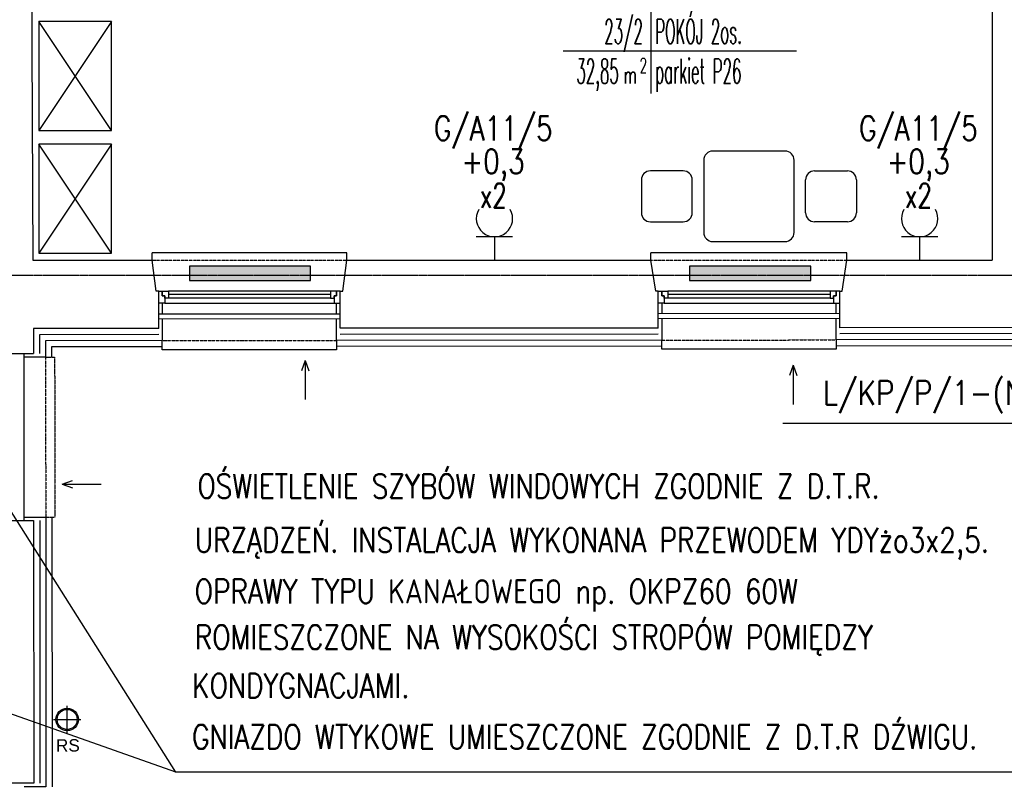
# Model space of a CAD drawing. Header units: inches. Extents: x -145354 to -97635, y 38777 to 78670.
# Tile 148 of 231: x -141613 to -140799, y 60174 to 60805. Entities that reach past the tile are written whole.
import ezdxf
from ezdxf.enums import TextEntityAlignment as Align

# ---------------------------------------------------------------- set-up
doc = ezdxf.new("R2010")
doc.units = ezdxf.units.IN
doc.header["$MEASUREMENT"] = 0
for name, pattern in [('CENTER', [2, 1.25, -0.25, 0.25, -0.25]), ('DASHDOT', [1, 0.5, -0.25, 0, -0.25]), ('DASHED', [0.75, 0.5, -0.25]), ('DASHED2', [0.375, 0.25, -0.125])]:
    doc.linetypes.add(name, pattern=pattern)
doc.layers.get('0').update_dxf_attribs({"color": 101})
for name, color, linetype in [('E-OPIS_POM', 6, 'Continuous'), ('E35', 6, 'Continuous'), ('E50', 3, 'Continuous'), ('E_kp_opis', 6, 'Continuous'), ('Ele-balustrada', 64, 'Continuous'), ('Ins-went-opis', 141, 'Continuous'), ('Ins-wod', 152, 'Continuous'), ('Ins-wod-opis', 155, 'Continuous'), ('Okn---okna', 5, 'Continuous'), ('Os-osie glowne', 8, 'CENTER'), ('Sc-cegla pelna', 32, 'Continuous'), ('Sc-izolacja term-obrys', 132, 'Continuous'), ('Sc-izolacja term-styropian', 151, 'STYROPIAN-KA'), ('Sc-nadproza kon', 5, 'DASHED2'), ('W-idok', 9, 'Continuous'), ('Wym-zew', 9, 'Continuous'), ('Wyp-grzejniki', 56, 'Continuous'), ('Wyp-meble', 155, 'Continuous')]:
    doc.layers.add(name, color=color, linetype=linetype)
doc.layers.get('Wym-zew').off()
doc.styles.add('KA wymiar', font='romans.shx', dxfattribs={"width": 0.6})
doc.styles.add('ROMANS', font='romans', dxfattribs={"width": 0.85})
doc.styles.add('TYTUL2', font='ARIAL.TTF')
doc.linetypes.add('BATTING', pattern='A,0.0001,-0.1,[134,ltypeshp.shx,S=0.1,R=0,X=-0.1,Y=0],-0.2,[134,ltypeshp.shx,S=0.1,R=180,X=0.1,Y=0],-0.1', length=0.4001)
doc.linetypes.add('STYROPIAN-KA', pattern='A,0.0001,-0.1,[135,ltypeshp.shx,S=0.1,R=0,X=-0.1,Y=0],0,[135,ltypeshp.shx,S=0.1,R=180,X=0.1,Y=0],-0.1', length=0.2001)

# ---------------------------------------------------------------- blocks, each defined once
blk = doc.blocks.new('pow')
for p, q in [((0, 0.523), (0, -0.523)), ((-1.075, 0), (1.78, 0))]:
    blk.add_line(p, q)
at = {"style": 'KA wymiar', "width": 0.6}
for s, height, p in [('2', 0.18, (-0.139, -0.27)), ('m', 0.21, (-0.333, -0.401))]:
    blk.add_text(s, height=height, dxfattribs=at).set_placement(p)
at = {"style": 'KA wymiar'}
for tag, width, p in [('01', 0.7, (-0.131, 0.084)), ('000.00', 0.6, (-0.364, -0.401))]:
    blk.add_attdef(tag, text='', height=0.3, dxfattribs=dict(at, width=width)).set_placement(p, align=Align.RIGHT)
blk.add_attdef('POMIESZCZENIE', (0.071, 0.084), '', height=0.3, dxfattribs=at)
at = {"style": 'KA wymiar', "width": 0.8}
blk.add_attdef('POSADZKA', (0.071, -0.401), '', height=0.3, dxfattribs=at)
blk = doc.blocks.new('g2')
at = {"layer": 'E35'}
blk.add_line((15, 19.27), (-15, 19.27), dxfattribs=at)
blk.add_arc((0, 34.27), 15, 150, 30, dxfattribs=at)
at = {"layer": 'E50'}
blk.add_line((0, 19.27), (0, 0), dxfattribs=at)
blk = doc.blocks.new('STOLIK2')
for p, q in [((43718.41, 22477.49), (43658.67, 22477.49)), ((43651.21, 22470.03), (43651.21, 22410.29)), ((43725.87, 22410.29), (43725.87, 22470.03)), ((43634.24, 22461.16), (43607.17, 22461.16)), ((43742.84, 22461.16), (43769.91, 22461.16)), ((43599.71, 22453.69), (43599.71, 22426.63)), ((43641.71, 22426.63), (43641.71, 22453.69)), ((43735.37, 22426.63), (43735.37, 22453.69)), ((43777.37, 22453.69), (43777.37, 22426.63)), ((43607.17, 22419.16), (43634.24, 22419.16)), ((43769.91, 22419.16), (43742.84, 22419.16)), ((43658.67, 22402.83), (43718.41, 22402.83))]:
    blk.add_line(p, q)
for centre, start, end in [((43658.67, 22470.03), 90, 180), ((43718.41, 22470.03), 0, 90), ((43607.17, 22453.69), 90, 180), ((43634.24, 22453.69), 0, 90), ((43742.84, 22453.69), 90, 180), ((43769.91, 22453.69), 0, 90), ((43607.17, 22426.63), 180, 270), ((43634.24, 22426.63), 270, 0), ((43742.84, 22426.63), 180, 270), ((43769.91, 22426.63), 270, 0), ((43658.67, 22410.29), 180, 270), ((43718.41, 22410.29), 270, 0)]:
    blk.add_arc(centre, 7.47, start, end)
blk = doc.blocks.new('rura_spustowa')
at = {"layer": 'Ins-wod', "linetype": 'Continuous'}
for p, q in [((0, -11.25), (0, 11.25)), ((-11.25, 0), (11.25, 0))]:
    blk.add_line(p, q, dxfattribs=at)
at = {"layer": 'Ins-wod', "linetype": 'Continuous', "ltscale": 25}
for radius in [9.25, 8.25]:
    blk.add_circle((0, 0), radius, dxfattribs=at)
blk = doc.blocks.new('ramiak_okna')
at = {"layer": 'Okn---okna'}
for p, q in [((145, 10), (5, 10)), ((8, 6), (142, 6)), ((8, 3), (142, 3)), ((8, 0), (142, 0))]:
    blk.add_line(p, q, dxfattribs=at)
for points in [[(5, 10), (0, 10), (0, 0), (3, 0), (3, 4), (5, 4)], [(145, 10), (150, 10), (150, 0), (147, 0), (147, 4), (145, 4)], [(8, 6), (5, 6), (5, 4), (3, 4), (3, 0), (5, 0), (8, 0)], [(142, 6), (145, 6), (145, 4), (147, 4), (147, 0), (145, 0), (142, 0)]]:
    blk.add_lwpolyline(points, close=True, dxfattribs=at)
blk = doc.blocks.new('0630_STRZAŁKA')
at = {"ltscale": 0.5}
for points in [[(0, 0), (-3.03, -8.56)], [(0, 0), (0, -32.43)], [(0, 0), (3.03, -8.56)]]:
    blk.add_lwpolyline(points, dxfattribs=at)
blk = doc.blocks.new('grzejnik_100')
at = {"layer": 'Wyp-grzejniki'}
h = blk.add_hatch(dxfattribs=at)
h.set_pattern_fill('DOTS', color=256, scale=0.5, style=0)
h.set_pattern_definition([(0, (-77492.90915, 37823.9399), (0.396875, 0.79375), [0, -0.79375])])
h.paths.add_polyline_path([(0, -100), (12, -100), (12, 0), (0, 0)])
blk.add_lwpolyline([(12, 0), (0, 0), (0, -100), (12, -100)], close=True, dxfattribs=at)

msp = doc.modelspace()

# ---------------------------------------------------------------- linework, layer by layer
at = {"layer": 'E35'}
for p, q in [((-141483.65, 60183.75), (-141798.72, 60681.74)), ((-140982.46, 60472.04), (-140404.97, 60472.04)), ((-141483.65, 60183.75), (-141726.11, 60269.33)), ((-140731.53, 60183.75), (-141483.65, 60183.75))]:
    msp.add_line(p, q, dxfattribs=at)
at = {"layer": 'Ele-balustrada'}
for p, q in [((-141497.91, 60562.08), (-141347.91, 60562.24)), ((-141497.9, 60558.08), (-141347.9, 60558.24)), ((-141085.41, 60562.48), (-140935.41, 60562.64)), ((-141085.4, 60558.48), (-140935.4, 60558.64)), ((-141609.33, 60529.45), (-141609.19, 60391.4))]:
    msp.add_line(p, q, dxfattribs=at)
at = {"layer": 'Os-osie glowne'}
msp.add_line((-143199.2, 60594.14), (-138010.68, 60594.14), dxfattribs=at)
at = {"layer": 'Sc-cegla pelna'}
for p, q in [((-140809.4, 61136.54), (-140809.4, 60606.54)), ((-141601.72, 60606.64), (-141503.4, 60606.54)), ((-141342.4, 60606.54), (-141203.4, 60606.54)), ((-141203.4, 60606.54), (-141091.4, 60606.54)), ((-140929.4, 60606.54), (-140809.4, 60606.54)), ((-141601.33, 60537.49), (-141601.33, 60529.46)), ((-141677.17, 60391.48), (-141601.19, 60391.39)), ((-141601.19, 60391.39), (-141600.98, 60174.49))]:
    msp.add_line(p, q, dxfattribs=at)
for points in [[(-141603.01, 60841.52), (-141601.72, 60606.64)], [(-141497.9, 60550.08), (-141497.9, 60581.06), (-141499.9, 60581.06), (-141503.4, 60606.54)], [(-141347.9, 60550.24), (-141347.9, 60581.06), (-141345.9, 60581.06), (-141342.4, 60606.54)], [(-141085.4, 60550.48), (-141085.4, 60581.06), (-141087.4, 60581.06), (-141091.4, 60606.54)], [(-140935.4, 60550.64), (-140935.4, 60581.06), (-140933.4, 60581.06), (-140929.4, 60606.54)], [(-141497.9, 60550.08), (-141601.35, 60549.99), (-141601.33, 60537.46)], [(-141497.9, 60550.08), (-141601.35, 60549.99), (-141601.33, 60537.46)], [(-141085.4, 60550.48), (-141347.9, 60550.24)], [(-140673.4, 60550.88), (-140935.4, 60550.64)], [(-141673.24, 60529.45), (-141601.33, 60529.46)], [(-141600.98, 60174.49), (-141632.49, 60174.46), (-141632.5, 60176.46), (-141657.99, 60180.43)]]:
    msp.add_lwpolyline(points, dxfattribs=at)
at = {"layer": 'Sc-izolacja term-obrys'}
for points in [[(-141494.9, 60571.06), (-141494.9, 60562.09)], [(-141350.9, 60562.24), (-141350.9, 60571.06)], [(-141082.4, 60571.06), (-141082.4, 60562.49)], [(-140938.4, 60562.63), (-140938.4, 60571.06)], [(-141494.9, 60558.09), (-141494.9, 60540.09), (-141591.34, 60540), (-141591.32, 60526.46), (-141609.32, 60526.46)], [(-141082.4, 60558.49), (-141082.4, 60540.48), (-141350.9, 60540.24), (-141350.9, 60558.24)], [(-140670.4, 60558.88), (-140670.4, 60540.88), (-140938.4, 60540.64), (-140938.4, 60558.63)], [(-141609.2, 60394.4), (-141591.2, 60394.38), (-141590.98, 60171.5), (-141608.98, 60171.48)]]:
    msp.add_lwpolyline(points, dxfattribs=at)
at = {"layer": 'Sc-izolacja term-styropian', "linetype": 'BATTING', "ltscale": 0.25}
msp.add_line((-141596.19, 60391.4), (-141595.98, 60174.49), dxfattribs=at)
for points in [[(-141497.89, 60545.08), (-141596.34, 60544.99), (-141596.33, 60529.46)], [(-141085.39, 60545.48), (-141347.89, 60545.24)], [(-140673.39, 60545.88), (-140935.39, 60545.64)]]:
    msp.add_lwpolyline(points, dxfattribs=at)
at = {"layer": 'Sc-nadproza kon', "linetype": 'DASHDOT', "ltscale": 0.5}
for p, q in [((-141503.4, 60606.54), (-141342.4, 60606.54)), ((-141091.4, 60606.54), (-140929.4, 60606.54)), ((-141494.9, 60540.09), (-141350.9, 60540.24)), ((-141082.4, 60540.48), (-140938.4, 60540.64)), ((-141591.32, 60526.46), (-141591.2, 60394.38))]:
    msp.add_line(p, q, dxfattribs=at)
at = {"layer": 'W-idok'}
for p, q in [((-141342.4, 60612.54), (-141503.4, 60612.54)), ((-140929.38, 60612.54), (-141091.4, 60612.54)), ((-141586.2, 60394.38), (-141585.98, 60171.5))]:
    msp.add_line(p, q, dxfattribs=at)
for points in [[(-141503.4, 60606.54), (-141503.4, 60612.54)], [(-141342.4, 60606.54), (-141342.4, 60612.54)], [(-141091.4, 60606.54), (-141091.4, 60612.54)], [(-140929.4, 60606.54), (-140929.38, 60612.54)], [(-141350.9, 60540.24), (-141350.9, 60532.59), (-141494.9, 60532.59)], [(-141494.9, 60532.59), (-141494.9, 60540.09)], [(-140938.4, 60540.48), (-140938.4, 60532.98), (-141082.4, 60532.98)], [(-141082.4, 60532.98), (-141082.4, 60540.48)], [(-141494.9, 60535.09), (-141586.33, 60535), (-141586.32, 60526.47)], [(-141082.4, 60535.48), (-141350.9, 60535.24)], [(-140670.4, 60535.88), (-140938.4, 60535.64)]]:
    msp.add_lwpolyline(points, dxfattribs=at)
at = {"layer": 'W-idok', "linetype": 'DASHED', "ltscale": 0.5}
for points in [[(-141591.32, 60526.46), (-141583.82, 60526.47), (-141583.7, 60394.39)], [(-141591.2, 60394.38), (-141583.7, 60394.39)]]:
    msp.add_lwpolyline(points, dxfattribs=at)
at = {"layer": 'Wyp-meble'}
for points in [[(-141536.75, 60803.74), (-141596.75, 60803.74), (-141596.75, 60713.74), (-141536.75, 60713.74)], [(-141536.75, 60702.37), (-141596.75, 60702.37), (-141596.75, 60612.37), (-141536.75, 60612.37)]]:
    msp.add_lwpolyline(points, close=True, dxfattribs=at)
for points in [[(-141536.75, 60803.74), (-141596.75, 60713.74)], [(-141536.75, 60713.74), (-141596.75, 60803.74)], [(-141536.75, 60702.37), (-141596.75, 60612.37)], [(-141536.75, 60612.37), (-141596.75, 60702.37)]]:
    msp.add_lwpolyline(points, dxfattribs=at)

# ---------------------------------------------------------------- block references
at = {"layer": 'E-OPIS_POM'}
ref = msp.add_blockref('pow', (-141091.34, 60779.5), dxfattribs=dict(at, xscale=67.5, yscale=67.5, zscale=67.5))
ref.add_attrib('000.00', '32,85', dxfattribs={"layer": '0', "height": 20.25, "style": 'KA wymiar', "width": 0.448374}).set_placement((-141117.84, 60752.43), align=Align.RIGHT)
ref.add_attrib('01', '23/2', dxfattribs={"layer": '0', "height": 20.25, "style": 'KA wymiar', "width": 0.448374}).set_placement((-141097.96, 60785.2), align=Align.RIGHT)
ref.add_attrib('POMIESZCZENIE', 'POKÓJ 2os.', (-141087.77, 60785.2), dxfattribs={"layer": '0', "height": 20.25, "style": 'KA wymiar', "width": 0.448374})
ref.add_attrib('POSADZKA', 'parkiet P26', (-141087.77, 60752.43), dxfattribs={"layer": '0', "height": 20.25, "style": 'KA wymiar', "width": 0.448374})
at = {"layer": 'E35'}
for p in [(-141220.55, 60606.54), (-140869.4, 60606.54)]:
    msp.add_blockref('g2', p, dxfattribs=at)
at = {"layer": 'Ins-went-opis', "xscale": -1}
for p in [(-141376.9, 60523.8), (-140973.78, 60519.85)]:
    msp.add_blockref('0630_STRZAŁKA', p, dxfattribs=at)
at = {"layer": 'Ins-went-opis', "xscale": -1, "rotation": 90}
msp.add_blockref('0630_STRZAŁKA', (-141577.73, 60421.59), dxfattribs=at)
at = {"layer": 'Okn---okna', "rotation": 180}
for p in [(-141347.9, 60581.06), (-140935.4, 60581.06)]:
    msp.add_blockref('ramiak_okna', p, dxfattribs=at)
at = {"layer": 'Wym-zew'}
msp.add_blockref('rura_spustowa', (-141573.47, 60227.22), dxfattribs=at)
at = {"layer": 'Wyp-grzejniki', "rotation": 90}
for p in [(-141472.38, 60589.66), (-141059.37, 60589.66)]:
    msp.add_blockref('grzejnik_100', p, dxfattribs=at)
at = {"layer": 'Wyp-meble'}
msp.add_blockref('STOLIK2', (-184698.93, 38219.09), dxfattribs=at)

# ---------------------------------------------------------------- texts
at = {"layer": 'E35', "style": 'ROMANS', "width": 0.8}
for p in [(-141221.52, 60714.04), (-140870.37, 60714.04)]:
    msp.add_text('G/A11/5', height=20, dxfattribs=at).set_placement(p, align=Align.MIDDLE)
at = {"layer": 'E35', "style": 'ROMANS'}
for s, width, p in [('+0,3', 0.8, (-141221.64, 60685.06)), ('+0,3', 0.8, (-140870.49, 60685.06)), ('x2', 0.7, (-141221.48, 60659.88)), ('x2', 0.7, (-140870.33, 60659.88))]:
    msp.add_text(s, height=20, rotation=360, dxfattribs=dict(at, width=width)).set_placement(p, align=Align.MIDDLE)
at = {"layer": 'E35', "style": 'ROMANS', "width": 0.8}
for s, p in [('OŚWIETLENIE SZYBÓW WINDOWYCH ZGODNIE Z D.T.R.', (-141465.81, 60409.86)), ('URZĄDZEŃ. INSTALACJA WYKONANA PRZEWODEM YDYżo3x2,5.', (-141468.04, 60365.34)), ('OPRAWY TYPU KANAŁOWEGO np. OKPZ60 60W', (-141468.04, 60323.04)), ('ROMIESZCZONE NA WYSOKOŚCI STROPÓW POMIĘDZY', (-141468.04, 60285.2)), ('KONDYGNACJAMI.', (-141470.26, 60245.14)), ('GNIAZDO WTYKOWE UMIESZCZONE ZGODNIE Z D.T.R DŹWIGU.', (-141470.26, 60202.85))]:
    msp.add_text(s, height=19.995, dxfattribs=at).set_placement(p)
at = {"layer": 'E_kp_opis', "style": 'ROMANS', "width": 0.85}
msp.add_text('L/KP/P/1-(N)HXH3x1,5-YDYpżo3x1,5 p/t', height=20, rotation=0, dxfattribs=at).set_placement((-140698.82, 60495.49), align=Align.MIDDLE)
at = {"layer": 'Ins-wod-opis', "style": 'TYTUL2'}
msp.add_text('RS', height=10.212, dxfattribs=at).set_placement((-141572.92, 60205.83), align=Align.MIDDLE)

doc.saveas('drawing.dxf')
